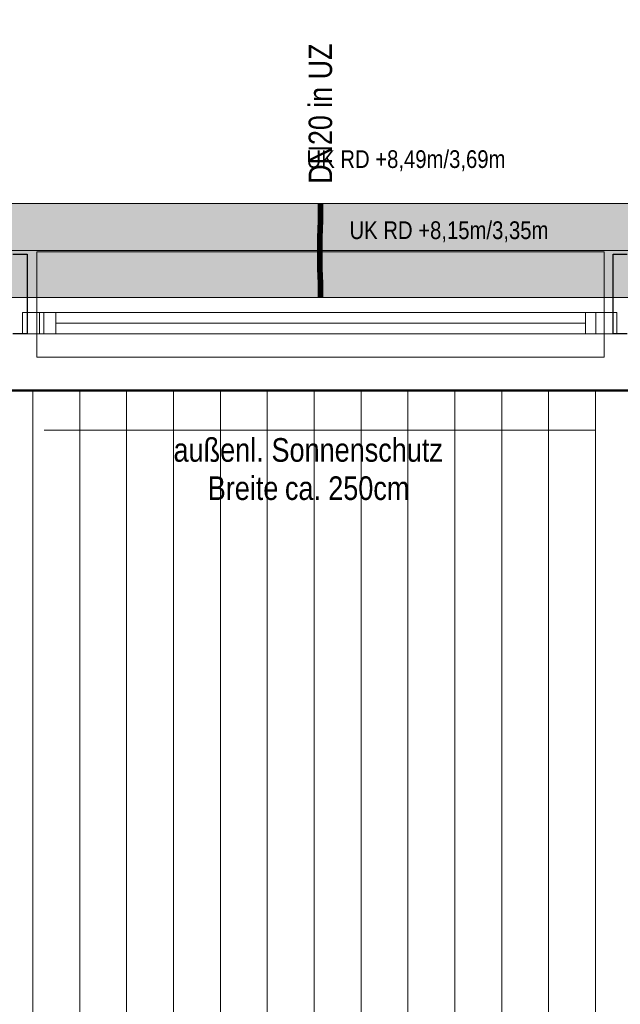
# Model space of a CAD drawing. Extents: x -620 to 300, y 62 to 1107.
# Tile 35 of 109: x -69 to -17, y 312 to 396. Entities that reach past the tile are written whole.
import ezdxf
from ezdxf.lldxf.tags import DXFTag

# ---------------------------------------------------------------- set-up
doc = ezdxf.new("R2010")
doc.units = 0
doc.layers.get('0').update_dxf_attribs({"lineweight": 35})
for name, color, linetype, lineweight, true_color in [('00_Beschriftung UZ', 3, 'Continuous', 13, 0x00ff00), ('30 -33 Aussenwände- 7 Fassade_ Elemente', 7, 'Continuous', 9, 0x00aacc), ('30 -35 Decken- 1 Konstruktion-Träger- Stahlbeton', 7, 'grob-A06G9G5Q8I', 13, 0x33aa00), ('70 -72 Beschriftung- 1 Beschriftung allgemein', 7, 'Continuous', 9, 0xff6633), ('70 -75 Raumstempel- 1 Raumstempel', 1, 'Continuous', 50, 0xff0000), ('E_Leerrohr 20', 7, 'Continuous', 13, 0xcc0099), ('E_Leerrohr 20-Shading', 7, 'Continuous', 13, 0xcc0099)]:
    doc.layers.add(name, color=color, linetype=linetype, lineweight=lineweight, true_color=true_color)
for name, color, linetype, lineweight in [('60- 61 allgemeine Ausstattung- 4 Terrassen', 7, 'Continuous', 9), ('70 -71 Achsen- 1 Gebäudeachsen', 7, 'STRICHPUNKT2-A06G9G5P8I', 18), ('Detailelementbeschriftung', 7, 'Continuous', 9)]:
    doc.layers.add(name, color=color, linetype=linetype, lineweight=lineweight)
doc.layers.add('iwb_Schraffur_Unterzug', color=7, linetype='Continuous', lineweight=5, true_color=0xffffcc, plot=False)
doc.styles.get("Standard").update_dxf_attribs({"font": 'ARIALN.TTF'})
tags = doc.linetypes.add('grob-A06G9G5Q8I', pattern=[14, 3, -8, 3]).pattern_tags.tags
tags[8:9] = [DXFTag(74, 4), DXFTag(75, 0), DXFTag(340, '0'), DXFTag(46, 0.0), DXFTag(50, 0.0), DXFTag(44, 0.0), DXFTag(45, 0.0)]
tags[6:7] = [DXFTag(74, 4), DXFTag(75, 0), DXFTag(340, '0'), DXFTag(46, 0.0), DXFTag(50, 0.0), DXFTag(44, 0.0), DXFTag(45, 0.0)]
tags[4:5] = [DXFTag(74, 4), DXFTag(75, 0), DXFTag(340, '0'), DXFTag(46, 0.0), DXFTag(50, 0.0), DXFTag(44, 0.0), DXFTag(45, 0.0)]
tags = doc.linetypes.add('STRICHPUNKT2', pattern=[12.7, 6.35, -3.175, 0, -3.175]).pattern_tags.tags
tags[10:11] = [DXFTag(74, 4), DXFTag(75, 0), DXFTag(340, '0'), DXFTag(46, 0.0), DXFTag(50, 0.0), DXFTag(44, 0.0), DXFTag(45, 0.0)]
tags[8:9] = [DXFTag(74, 4), DXFTag(75, 0), DXFTag(340, '0'), DXFTag(46, 0.0), DXFTag(50, 0.0), DXFTag(44, 0.0), DXFTag(45, 0.0)]
tags[6:7] = [DXFTag(74, 4), DXFTag(75, 0), DXFTag(340, '0'), DXFTag(46, 0.0), DXFTag(50, 0.0), DXFTag(44, 0.0), DXFTag(45, 0.0)]
tags[4:5] = [DXFTag(74, 4), DXFTag(75, 0), DXFTag(340, '0'), DXFTag(46, 0.0), DXFTag(50, 0.0), DXFTag(44, 0.0), DXFTag(45, 0.0)]
tags = doc.linetypes.add('STRICHPUNKT2-A06G9G5P8I', pattern=[12.7, 6.35, -3.175, 0, -3.175]).pattern_tags.tags
tags[10:11] = [DXFTag(74, 4), DXFTag(75, 0), DXFTag(340, '0'), DXFTag(46, 0.0), DXFTag(50, 0.0), DXFTag(44, 0.0), DXFTag(45, 0.0)]
tags[8:9] = [DXFTag(74, 4), DXFTag(75, 0), DXFTag(340, '0'), DXFTag(46, 0.0), DXFTag(50, 0.0), DXFTag(44, 0.0), DXFTag(45, 0.0)]
tags[6:7] = [DXFTag(74, 4), DXFTag(75, 0), DXFTag(340, '0'), DXFTag(46, 0.0), DXFTag(50, 0.0), DXFTag(44, 0.0), DXFTag(45, 0.0)]
tags[4:5] = [DXFTag(74, 4), DXFTag(75, 0), DXFTag(340, '0'), DXFTag(46, 0.0), DXFTag(50, 0.0), DXFTag(44, 0.0), DXFTag(45, 0.0)]

# ---------------------------------------------------------------- blocks, each defined once
blk = doc.blocks.new('Shading-A06G9G3H8I', base_point=(-42.84, 377.027))
at = {"layer": 'E_Leerrohr 20-Shading', "color": 223, "true_color": 0xc67fb4}
for points in [[(-43.121, 379.931), (-43.179, 379.931), (-43.127, 379.208), (-43.186, 379.209)], [(-42.779, 379.931), (-42.838, 379.931), (-42.786, 379.203), (-42.844, 379.204)], [(-43.127, 379.208), (-43.186, 379.209), (-43.144, 378.485), (-43.201, 378.486)], [(-43.142, 378.485), (-43.127, 379.208), (-43.144, 378.485)], [(-42.79, 379.203), (-42.844, 379.204), (-42.816, 378.477), (-42.86, 378.478)], [(-42.801, 378.477), (-42.786, 379.203), (-42.816, 378.477), (-42.79, 379.203)], [(-43.144, 378.485), (-43.201, 378.486), (-43.167, 377.761), (-43.221, 377.762)], [(-43.167, 377.761), (-43.163, 377.76), (-43.144, 378.485), (-43.142, 378.485)], [(-43.163, 377.76), (-43.162, 377.76), (-43.142, 378.485)], [(-42.84, 378.478), (-42.86, 378.478), (-42.866, 377.753), (-42.879, 377.753)], [(-42.85, 377.752), (-42.816, 378.477), (-42.866, 377.753), (-42.84, 378.478)], [(-42.821, 377.751), (-42.801, 378.477), (-42.85, 377.752), (-42.816, 378.477)], [(-43.184, 377.165), (-43.167, 377.761), (-43.24, 377.036), (-43.221, 377.762)], [(-43.184, 377.165), (-43.24, 377.036), (-43.19, 377.035)], [(-43.188, 377.035), (-43.184, 377.165), (-43.19, 377.035)], [(-43.184, 377.165), (-43.188, 377.035), (-43.171, 377.47), (-43.183, 377.035)], [(-43.167, 377.761), (-43.184, 377.165), (-43.163, 377.76), (-43.171, 377.47)], [(-43.183, 377.035), (-43.181, 377.035), (-43.163, 377.76), (-43.162, 377.76)], [(-42.866, 377.753), (-42.879, 377.753), (-42.891, 377.029), (-42.898, 377.029)], [(-42.882, 377.028), (-42.85, 377.752), (-42.891, 377.029), (-42.866, 377.753)], [(-42.84, 377.027), (-42.821, 377.751), (-42.882, 377.028), (-42.85, 377.752)], [(-43.216, 375.948), (-43.213, 376.309), (-43.255, 375.949), (-43.253, 376.309)], [(-43.19, 377.035), (-43.24, 377.036), (-43.213, 376.309), (-43.253, 376.309)], [(-43.206, 375.582), (-43.203, 376.309), (-43.219, 375.582), (-43.213, 376.309)], [(-43.203, 376.309), (-43.188, 377.035), (-43.213, 376.309), (-43.19, 377.035)], [(-43.206, 375.582), (-43.196, 376.309), (-43.203, 376.309)], [(-43.206, 375.582), (-43.198, 375.582), (-43.196, 376.309), (-43.196, 375.948)], [(-43.203, 376.309), (-43.196, 376.309), (-43.188, 377.035), (-43.183, 377.035)], [(-43.196, 376.309), (-43.195, 376.309), (-43.183, 377.035), (-43.181, 377.035)], [(-43.196, 375.948), (-43.195, 376.309), (-43.196, 376.309)], [(-42.913, 375.943), (-42.912, 375.943), (-42.912, 376.306), (-42.909, 376.306)], [(-42.909, 376.306), (-42.891, 377.029), (-42.912, 376.306), (-42.896, 377.029)], [(-42.896, 377.029), (-42.898, 377.029), (-42.912, 376.306)], [(-42.912, 375.943), (-42.908, 375.943), (-42.909, 376.306), (-42.905, 376.305)], [(-42.905, 376.305), (-42.882, 377.028), (-42.909, 376.306), (-42.891, 377.029)], [(-42.908, 375.943), (-42.855, 375.942), (-42.904, 376.305), (-42.853, 376.305)], [(-42.908, 375.943), (-42.904, 376.305), (-42.908, 376.016)], [(-42.904, 376.305), (-42.905, 376.305), (-42.908, 376.016)], [(-42.905, 376.305), (-42.904, 376.305), (-42.895, 376.633)], [(-42.904, 376.305), (-42.882, 377.028), (-42.895, 376.633)], [(-42.904, 376.305), (-42.853, 376.305), (-42.882, 377.028), (-42.84, 377.027)], [(-43.219, 375.582), (-43.216, 375.948), (-43.256, 375.582), (-43.255, 375.949)], [(-43.219, 375.582), (-43.256, 375.582), (-43.205, 374.971), (-43.248, 374.97)], [(-43.195, 374.971), (-43.206, 375.582), (-43.205, 374.971), (-43.219, 375.582)], [(-43.19, 374.971), (-43.198, 375.582), (-43.195, 374.971), (-43.206, 375.582)], [(-42.911, 375.583), (-42.908, 375.943), (-42.915, 375.583), (-42.913, 375.943)], [(-42.911, 375.583), (-42.915, 375.583), (-42.897, 374.977), (-42.907, 374.977)], [(-42.911, 375.583), (-42.856, 375.583), (-42.908, 375.943), (-42.855, 375.942)], [(-42.849, 374.978), (-42.856, 375.583), (-42.897, 374.977), (-42.911, 375.583)], [(-43.205, 374.971), (-43.248, 374.97), (-43.18, 374.362), (-43.234, 374.36)], [(-43.176, 374.362), (-43.195, 374.971), (-43.18, 374.362), (-43.205, 374.971)], [(-43.175, 374.362), (-43.19, 374.971), (-43.176, 374.362), (-43.195, 374.971)], [(-42.906, 374.977), (-42.907, 374.977), (-42.892, 374.369)], [(-42.872, 374.37), (-42.897, 374.977), (-42.892, 374.369), (-42.906, 374.977)], [(-42.834, 374.371), (-42.849, 374.978), (-42.872, 374.37), (-42.897, 374.977)], [(-43.18, 374.362), (-43.234, 374.36), (-43.171, 374.193), (-43.212, 374.192)], [(-43.212, 374.192), (-43.234, 374.36), (-43.229, 374.192)], [(-43.215, 373.751), (-43.157, 373.753), (-43.229, 374.192), (-43.212, 374.192)], [(-43.212, 374.192), (-43.157, 373.753), (-43.171, 374.193), (-43.168, 374.123)], [(-43.168, 374.123), (-43.17, 374.193), (-43.18, 374.362), (-43.176, 374.362)], [(-43.17, 374.193), (-43.175, 374.362), (-43.176, 374.362)], [(-42.887, 374.195), (-42.863, 374.195), (-42.892, 374.369), (-42.872, 374.37)], [(-42.874, 373.761), (-42.841, 373.762), (-42.887, 374.195), (-42.863, 374.195)], [(-42.841, 373.762), (-42.874, 373.761), (-42.811, 373.153), (-42.857, 373.152)], [(-42.863, 374.195), (-42.828, 374.196), (-42.872, 374.37), (-42.834, 374.371)], [(-42.841, 373.762), (-42.816, 373.763), (-42.863, 374.195), (-42.828, 374.196)], [(-42.798, 373.154), (-42.816, 373.763), (-42.811, 373.153), (-42.841, 373.762)], [(-43.157, 373.753), (-43.215, 373.751), (-43.139, 373.145), (-43.198, 373.143)], [(-43.139, 373.145), (-43.198, 373.143), (-43.127, 372.538), (-43.185, 372.537)], [(-43.126, 372.538), (-43.139, 373.145), (-43.127, 372.538), (-43.139, 373.145)], [(-42.811, 373.153), (-42.857, 373.152), (-42.788, 372.543), (-42.843, 372.542)], [(-42.785, 372.543), (-42.798, 373.154), (-42.788, 372.543), (-42.811, 373.153)], [(-43.127, 372.538), (-43.185, 372.537), (-43.124, 371.931), (-43.179, 371.931)], [(-43.124, 371.931), (-43.122, 371.931), (-43.127, 372.538), (-43.126, 372.538)], [(-43.122, 371.931), (-43.121, 371.931), (-43.126, 372.538)], [(-42.779, 371.931), (-42.788, 372.543), (-42.838, 371.931), (-42.843, 372.542)], [(-42.779, 371.931), (-42.785, 372.543), (-42.788, 372.543)]]:
    blk.add_solid(points, dxfattribs=at)
at = {"layer": 'E_Leerrohr 20-Shading', "color": 231, "true_color": 0xe17fc9}
for points in [[(-42.979, 379.931), (-43.121, 379.931), (-42.986, 379.206), (-43.127, 379.208)], [(-42.979, 379.931), (-42.986, 379.206), (-42.981, 379.206)], [(-42.981, 379.206), (-42.975, 379.206), (-42.979, 379.931)], [(-42.975, 379.206), (-42.844, 379.204), (-42.979, 379.931), (-42.838, 379.931)], [(-42.986, 379.206), (-43.127, 379.208), (-43.001, 378.481), (-43.142, 378.485)], [(-42.986, 379.206), (-43.001, 378.481), (-42.996, 378.481)], [(-42.996, 378.481), (-42.986, 378.481), (-42.986, 379.206), (-42.981, 379.206)], [(-42.981, 379.206), (-42.986, 378.481), (-42.975, 379.206), (-42.964, 378.481)], [(-42.964, 378.481), (-42.86, 378.478), (-42.975, 379.206), (-42.844, 379.204)], [(-43.001, 378.481), (-43.142, 378.485), (-43.021, 377.757), (-43.162, 377.76)], [(-43.001, 378.481), (-43.021, 377.757), (-43.018, 377.757)], [(-43.009, 377.756), (-42.996, 378.481), (-43.018, 377.757), (-43.001, 378.481)], [(-43.009, 377.756), (-42.991, 377.756), (-42.996, 378.481), (-42.986, 378.481)], [(-42.986, 378.481), (-42.991, 377.756), (-42.964, 378.481), (-42.95, 377.755)], [(-42.95, 377.755), (-42.879, 377.753), (-42.964, 378.481), (-42.86, 378.478)], [(-43.021, 377.757), (-43.162, 377.76), (-43.04, 377.032), (-43.181, 377.035)], [(-43.018, 377.757), (-43.021, 377.757), (-43.036, 377.032), (-43.04, 377.032)], [(-43.022, 377.032), (-43.009, 377.756), (-43.036, 377.032), (-43.018, 377.757)], [(-43.014, 377.492), (-43.022, 377.032), (-42.993, 377.492), (-42.997, 377.031)], [(-43.009, 377.756), (-43.014, 377.492), (-42.991, 377.756), (-42.993, 377.492)], [(-42.991, 377.756), (-42.997, 377.031), (-42.95, 377.755), (-42.937, 377.03)], [(-42.937, 377.03), (-42.898, 377.029), (-42.95, 377.755), (-42.879, 377.753)], [(-43.055, 375.946), (-43.053, 376.307), (-43.196, 375.948), (-43.195, 376.309)], [(-43.04, 377.032), (-43.181, 377.035), (-43.053, 376.307), (-43.195, 376.309)], [(-43.055, 375.946), (-43.034, 375.945), (-43.05, 376.307), (-43.032, 376.307)], [(-43.05, 376.307), (-43.053, 376.307), (-43.055, 375.946)], [(-43.036, 377.032), (-43.04, 377.032), (-43.05, 376.307), (-43.053, 376.307)], [(-43.032, 376.307), (-43.022, 377.032), (-43.05, 376.307), (-43.036, 377.032)], [(-43.032, 376.307), (-43.035, 375.779), (-43.001, 376.307), (-43.002, 375.779)], [(-43.032, 376.307), (-43.001, 376.307), (-43.022, 377.032), (-42.997, 377.031)], [(-42.927, 376.306), (-43.001, 376.307), (-42.927, 375.583), (-43.002, 375.583)], [(-42.997, 377.031), (-43.001, 376.307), (-42.937, 377.03), (-42.927, 376.306)], [(-42.937, 377.03), (-42.927, 376.306), (-42.899, 377.029), (-42.92, 376.306)], [(-42.927, 376.306), (-42.927, 375.583), (-42.925, 375.687)], [(-42.92, 376.306), (-42.927, 376.306), (-42.923, 376.202)], [(-42.923, 376.202), (-42.927, 376.306), (-42.926, 376.099)], [(-42.912, 376.306), (-42.92, 376.306), (-42.913, 375.943), (-42.923, 376.202)], [(-42.92, 376.306), (-42.912, 376.306), (-42.899, 377.029), (-42.898, 377.029)], [(-43.056, 375.582), (-43.055, 375.946), (-43.198, 375.582), (-43.196, 375.948)], [(-43.147, 375.582), (-43.198, 375.582), (-43.152, 374.972), (-43.19, 374.971)], [(-43.048, 374.974), (-43.056, 375.582), (-43.152, 374.972), (-43.147, 375.582)], [(-43.036, 375.583), (-43.055, 375.946), (-43.056, 375.582)], [(-43.036, 375.583), (-43.056, 375.582), (-43.035, 374.974), (-43.048, 374.974)], [(-43.055, 375.946), (-43.036, 375.583), (-43.034, 375.945)], [(-43.035, 375.779), (-43.036, 375.583), (-43.002, 375.779), (-43.002, 375.583)], [(-43.035, 374.974), (-43, 374.975), (-43.036, 375.583), (-43.002, 375.583)], [(-42.927, 375.583), (-43.002, 375.583), (-42.943, 374.976), (-43, 374.975)], [(-42.939, 374.976), (-42.925, 375.583), (-42.943, 374.976), (-42.927, 375.583)], [(-42.925, 375.583), (-42.939, 374.976), (-42.926, 375.447)], [(-42.939, 374.976), (-42.93, 374.976), (-42.926, 375.447)], [(-42.915, 375.583), (-42.926, 375.447), (-42.92, 374.976), (-42.93, 374.976)], [(-42.927, 375.583), (-42.925, 375.583), (-42.925, 375.687)], [(-42.913, 375.943), (-42.923, 376.202), (-42.925, 375.583), (-42.926, 376.099)], [(-42.925, 375.583), (-42.926, 375.447), (-42.922, 375.583)], [(-42.926, 375.447), (-42.915, 375.583), (-42.922, 375.583)], [(-42.913, 375.943), (-42.925, 375.583), (-42.922, 375.583)], [(-42.917, 375.78), (-42.922, 375.583), (-42.914, 375.78), (-42.915, 375.583)], [(-42.915, 375.583), (-42.92, 374.976), (-42.907, 374.977)], [(-42.913, 375.943), (-42.917, 375.78), (-42.914, 375.78)], [(-43.152, 374.972), (-43.19, 374.971), (-43.163, 374.362), (-43.175, 374.362)], [(-43.163, 374.362), (-43.034, 374.365), (-43.152, 374.972), (-43.05, 374.974)], [(-43.034, 374.365), (-43.048, 374.974), (-43.05, 374.974)], [(-43.035, 374.974), (-43.048, 374.974), (-43.03, 374.366), (-43.034, 374.365)], [(-43.03, 374.366), (-42.995, 374.367), (-43.035, 374.974), (-43, 374.975)], [(-42.939, 374.976), (-43, 374.975), (-42.958, 374.368), (-42.995, 374.367)], [(-42.93, 374.976), (-42.939, 374.976), (-42.941, 374.368), (-42.958, 374.368)], [(-42.93, 374.976), (-42.941, 374.368), (-42.92, 374.976), (-42.926, 374.368)], [(-42.92, 374.976), (-42.926, 374.368), (-42.907, 374.977), (-42.901, 374.369)], [(-42.901, 374.369), (-42.892, 374.369), (-42.907, 374.977)], [(-43.17, 374.193), (-43.166, 374.193), (-43.175, 374.362), (-43.163, 374.362)], [(-43.166, 374.193), (-43.17, 374.193), (-43.168, 374.123)], [(-43.157, 373.753), (-43.166, 374.193), (-43.168, 374.123)], [(-43.166, 374.193), (-43.029, 374.194), (-43.163, 374.362), (-43.034, 374.365)], [(-43.157, 373.753), (-43.016, 373.757), (-43.166, 374.193), (-43.029, 374.194)], [(-43.016, 373.757), (-43.157, 373.753), (-42.998, 373.148), (-43.139, 373.145)], [(-43.03, 374.366), (-43.034, 374.365), (-43.029, 374.194)], [(-43.029, 374.194), (-42.993, 374.094), (-43.03, 374.366), (-42.995, 374.367)], [(-43.016, 373.757), (-42.99, 373.758), (-43.029, 374.194), (-42.993, 374.094)], [(-42.99, 373.758), (-43.016, 373.757), (-42.985, 373.149), (-42.998, 373.148)], [(-42.958, 374.368), (-42.995, 374.367), (-42.96, 374.31)], [(-42.96, 374.31), (-42.995, 374.367), (-42.969, 374.027), (-42.993, 374.094)], [(-42.969, 374.027), (-42.993, 374.094), (-42.977, 373.758), (-42.99, 373.758)], [(-42.977, 373.758), (-42.99, 373.758), (-42.987, 373.447)], [(-42.954, 373.759), (-42.977, 373.758), (-42.985, 373.149), (-42.987, 373.447)], [(-42.954, 373.759), (-42.985, 373.149), (-42.966, 373.149)], [(-42.954, 373.759), (-42.949, 373.972), (-42.977, 373.758), (-42.969, 374.027)], [(-42.949, 373.972), (-42.943, 374.283), (-42.969, 374.027), (-42.96, 374.31)], [(-42.954, 373.759), (-42.966, 373.149), (-42.933, 373.759), (-42.94, 373.15)], [(-42.943, 374.283), (-42.941, 374.368), (-42.96, 374.31), (-42.958, 374.368)], [(-42.931, 373.921), (-42.949, 373.972), (-42.933, 373.759), (-42.954, 373.759)], [(-42.927, 374.259), (-42.943, 374.283), (-42.931, 373.921), (-42.949, 373.972)], [(-42.926, 374.368), (-42.941, 374.368), (-42.927, 374.259), (-42.943, 374.283)], [(-42.94, 373.15), (-42.904, 373.151), (-42.933, 373.759), (-42.894, 373.761)], [(-42.933, 373.759), (-42.895, 373.761), (-42.931, 373.921), (-42.896, 373.821)], [(-42.931, 373.921), (-42.896, 373.821), (-42.927, 374.259), (-42.899, 374.214)], [(-42.927, 374.259), (-42.899, 374.214), (-42.926, 374.368), (-42.901, 374.369)], [(-42.904, 373.151), (-42.857, 373.152), (-42.894, 373.761), (-42.874, 373.761)], [(-42.899, 374.214), (-42.887, 374.195), (-42.901, 374.369), (-42.892, 374.369)], [(-42.896, 373.821), (-42.893, 373.815), (-42.899, 374.214), (-42.887, 374.195)], [(-42.895, 373.761), (-42.894, 373.761), (-42.896, 373.821), (-42.893, 373.815)], [(-42.894, 373.761), (-42.874, 373.761), (-42.893, 373.815)], [(-42.893, 373.815), (-42.874, 373.761), (-42.887, 374.195)], [(-42.998, 373.148), (-43.139, 373.145), (-42.985, 372.54), (-43.126, 372.538)], [(-42.982, 372.54), (-42.981, 372.54), (-42.998, 373.148), (-42.985, 373.149)], [(-42.998, 373.148), (-42.998, 373.148), (-42.982, 372.54), (-42.985, 372.54)], [(-42.966, 373.149), (-42.985, 373.149), (-42.976, 372.54), (-42.981, 372.54)], [(-42.94, 373.15), (-42.966, 373.149), (-42.946, 372.54), (-42.976, 372.54)], [(-42.913, 372.541), (-42.904, 373.151), (-42.946, 372.54), (-42.94, 373.15)], [(-42.913, 372.541), (-42.843, 372.542), (-42.904, 373.151), (-42.857, 373.152)], [(-42.985, 372.54), (-43.126, 372.538), (-42.979, 371.931), (-43.121, 371.931)], [(-42.981, 372.475), (-42.982, 372.54), (-42.98, 372.247), (-42.985, 372.54)], [(-42.979, 371.931), (-42.98, 372.247), (-42.985, 372.54)], [(-42.981, 372.54), (-42.982, 372.54), (-42.981, 372.475)], [(-42.976, 372.54), (-42.981, 372.54), (-42.977, 372.316)], [(-42.981, 372.475), (-42.977, 372.289), (-42.981, 372.54), (-42.977, 372.316)], [(-42.978, 372.119), (-42.977, 372.289), (-42.98, 372.247), (-42.981, 372.475)], [(-42.979, 371.931), (-42.978, 372.119), (-42.98, 372.247)], [(-42.975, 371.931), (-42.978, 372.119), (-42.979, 371.931)], [(-42.975, 371.931), (-42.97, 371.931), (-42.978, 372.119), (-42.977, 372.289)], [(-42.913, 372.541), (-42.976, 372.54), (-42.97, 371.931), (-42.977, 372.316)], [(-42.977, 372.289), (-42.97, 371.931), (-42.977, 372.316)], [(-42.913, 372.541), (-42.97, 371.931), (-42.921, 371.931)], [(-42.921, 371.931), (-42.838, 371.931), (-42.913, 372.541), (-42.843, 372.542)]]:
    blk.add_solid(points, dxfattribs=at)
blk = doc.blocks.new('Shading-A06G9G3J8I', base_point=(-42.974, 371.931))
at = {"layer": 'E_Leerrohr 20-Shading', "color": 213, "true_color": 0xd67fc0}
for points in [[(-42.979, 372.541), (-42.979, 372.719), (-43.179, 371.931), (-43.179, 372.719)], [(-42.979, 372.541), (-43.179, 371.931), (-42.992, 371.931)], [(-42.992, 371.931), (-42.985, 371.931), (-42.979, 372.541), (-42.979, 372.299)], [(-42.985, 371.931), (-42.979, 371.931), (-42.979, 372.299)], [(-42.979, 372.541), (-42.891, 372.273), (-42.979, 372.719), (-42.885, 372.719)], [(-42.974, 371.931), (-42.896, 371.931), (-42.979, 372.541), (-42.891, 372.273)], [(-42.974, 371.931), (-42.979, 372.541), (-42.977, 371.931), (-42.979, 372.299)], [(-42.979, 372.299), (-42.979, 371.931), (-42.977, 371.931)], [(-42.896, 371.931), (-42.779, 371.931), (-42.891, 372.273)], [(-42.891, 372.273), (-42.779, 371.931), (-42.885, 372.719), (-42.779, 372.719)], [(-43.153, 371.931), (-43.309, 371.931), (-43.153, 371.919), (-43.309, 371.919)], [(-43.153, 371.931), (-43.153, 371.919), (-43.136, 371.931), (-43.136, 371.919)], [(-43.136, 371.919), (-43.087, 371.919), (-43.136, 371.931), (-43.088, 371.931)], [(-43.088, 371.931), (-43.087, 371.919), (-43.06, 371.931), (-43.06, 371.919)], [(-43.06, 371.919), (-42.979, 371.919), (-43.06, 371.931), (-42.979, 371.931)], [(-42.946, 371.931), (-42.979, 371.931), (-42.946, 371.919), (-42.979, 371.919)], [(-42.935, 371.919), (-42.934, 371.931), (-42.946, 371.919), (-42.946, 371.931)], [(-42.908, 371.919), (-42.908, 371.931), (-42.935, 371.919), (-42.934, 371.931)], [(-42.908, 371.919), (-42.882, 371.919), (-42.908, 371.931), (-42.882, 371.931)], [(-42.882, 371.919), (-42.649, 371.919), (-42.882, 371.931), (-42.649, 371.931)]]:
    blk.add_solid(points, dxfattribs=at)
blk = doc.blocks.new('Shading-A06G9G3L8I', base_point=(-42.979, 379.931))
at = {"layer": 'E_Leerrohr 20-Shading', "color": 213, "true_color": 0xd67fc0}
for points in [[(-43.309, 379.943), (-43.309, 379.931), (-43.201, 379.943), (-43.201, 379.931)], [(-43.201, 379.931), (-42.979, 379.931), (-43.201, 379.943), (-42.979, 379.943)], [(-43.179, 379.143), (-42.979, 379.143), (-43.179, 379.931), (-42.979, 379.931)], [(-42.979, 379.943), (-42.979, 379.931), (-42.887, 379.943), (-42.887, 379.931)], [(-42.979, 379.931), (-42.979, 379.143), (-42.779, 379.931), (-42.791, 379.143)], [(-42.887, 379.931), (-42.649, 379.931), (-42.887, 379.943), (-42.649, 379.943)], [(-42.791, 379.143), (-42.779, 379.143), (-42.779, 379.931)]]:
    blk.add_solid(points, dxfattribs=at)
blk = doc.blocks.new('Referenz-A06G9G5R8I')
at = {"layer": '00_Beschriftung UZ', "color": 0, "linetype": 'Continuous', "lineweight": 0, "ltscale": 0.13}
blk.add_solid([(-44.31, 377.261), (-42.978, 379.931), (-41.64, 377.262)], dxfattribs=at)
at = {"layer": '30 -33 Aussenwände- 7 Fassade_ Elemente', "color": 0, "linetype": 'Continuous', "lineweight": -2, "ltscale": 0.25}
for p, q in [((-69.227, 375.631), (-68.027, 375.631)), ((-68.027, 375.631), (-68.027, 368.831)), ((-18.027, 368.831), (-18.027, 375.631)), ((-18.027, 375.631), (-16.827, 375.631)), ((-68.027, 368.831), (-69.227, 368.831)), ((-16.827, 368.831), (-18.027, 368.831))]:
    blk.add_line(p, q, dxfattribs=at)
at = {"layer": '30 -33 Aussenwände- 7 Fassade_ Elemente', "color": 0}
for p, q in [((-67.178, 375.831), (-67.178, 370.631)), ((-18.778, 375.831), (-67.178, 375.831)), ((-18.778, 370.631), (-18.778, 375.831)), ((-67.178, 370.631), (-67.178, 368.831)), ((-65.578, 370.631), (-67.178, 370.631)), ((-65.578, 370.631), (-20.378, 370.631)), ((-65.578, 368.831), (-65.578, 370.631)), ((-20.378, 370.631), (-18.778, 370.631)), ((-20.378, 370.631), (-20.378, 368.831)), ((-18.778, 370.631), (-18.778, 368.831)), ((-65.578, 369.731), (-20.378, 369.731)), ((-67.178, 368.831), (-65.578, 368.831)), ((-67.178, 366.831), (-67.178, 368.831)), ((-20.378, 368.831), (-65.578, 368.831)), ((-18.778, 368.831), (-20.378, 368.831)), ((-18.778, 368.831), (-18.778, 366.831)), ((-18.778, 366.831), (-67.178, 366.831))]:
    blk.add_line(p, q, dxfattribs=at)
at = {"layer": '30 -33 Aussenwände- 7 Fassade_ Elemente', "color": 0, "linetype": 'Continuous', "lineweight": 18, "ltscale": 0.18}
for p, q in [((-68.401, 370.631), (-66.6, 370.631)), ((-68.401, 368.831), (-68.401, 370.631)), ((-66.6, 370.631), (-66.6, 368.831)), ((-19.508, 368.831), (-19.508, 370.631)), ((-19.508, 370.631), (-17.706, 370.631)), ((-17.706, 370.631), (-17.706, 368.831)), ((-66.6, 368.831), (-68.401, 368.831)), ((-17.706, 368.831), (-19.508, 368.831))]:
    blk.add_line(p, q, dxfattribs=at)
at = {"layer": '30 -33 Aussenwände- 7 Fassade_ Elemente', "color": 0, "linetype": 'Continuous', "ltscale": 0.13}
for p, q in [((-66.954, 370.631), (-17.706, 370.631)), ((-66.954, 368.831), (-66.954, 370.631)), ((-17.706, 370.631), (-17.706, 368.831)), ((-17.706, 368.831), (-66.954, 368.831))]:
    blk.add_line(p, q, dxfattribs=at)
at = {"layer": '30 -33 Aussenwände- 7 Fassade_ Elemente', "color": 0, "linetype": 'grob-A06G9G5Q8I', "ltscale": 0.13}
blk.add_line((-124.478, 363.991), (27.582, 363.991), dxfattribs=at)
at = {"layer": '30 -35 Decken- 1 Konstruktion-Träger- Stahlbeton', "color": 0}
for p, q in [((-451.478, 379.931), (35.522, 379.931)), ((-451.478, 371.931), (35.522, 371.931))]:
    blk.add_line(p, q, dxfattribs=at)
at = {"layer": '60- 61 allgemeine Ausstattung- 4 Terrassen', "color": 0}
for p, q in [((-67.528, 257.931), (-67.528, 363.991)), ((-63.528, 257.931), (-63.528, 363.991)), ((-59.528, 257.931), (-59.528, 363.991)), ((-55.528, 257.931), (-55.528, 363.991)), ((-51.528, 257.931), (-51.528, 363.991)), ((-47.528, 257.931), (-47.528, 363.991)), ((-43.528, 257.931), (-43.528, 363.991)), ((-39.528, 257.931), (-39.528, 363.991)), ((-35.528, 257.931), (-35.528, 363.991)), ((-31.528, 257.931), (-31.528, 363.991)), ((-27.528, 257.931), (-27.528, 363.991)), ((-23.528, 257.931), (-23.528, 363.991)), ((-19.528, 257.931), (-19.528, 363.991))]:
    blk.add_line(p, q, dxfattribs=at)
at = {"layer": '70 -71 Achsen- 1 Gebäudeachsen', "color": 0, "linetype": 'STRICHPUNKT2-A06G9G5P8I', "ltscale": 0.18}
blk.add_line((-538.531, 375.931), (76.472, 375.931), dxfattribs=at)
at = {"layer": '70 -72 Beschriftung- 1 Beschriftung allgemein', "color": 0, "linetype": 'Continuous', "ltscale": 0.13}
blk.add_line((-19.551, 360.605), (-66.551, 360.605), dxfattribs=at)
at = {"layer": '70 -75 Raumstempel- 1 Raumstempel', "color": 0, "linetype": 'Continuous', "ltscale": 0.5}
blk.add_line((27.582, 363.991), (-443.538, 363.991), dxfattribs=at)
at = {"layer": '00_Beschriftung UZ', "color": 0, "linetype": 'ByBlock', "lineweight": 5, "ltscale": 0.13, "insert": (-44.177, 384.482), "char_height": 1.51033, "attachment_point": 1}
blk.add_mtext('{\\fArial Narrow;UK RD +8,49m/3,69m}', dxfattribs=at)
at = {"layer": '00_Beschriftung UZ', "color": 0, "linetype": 'Continuous', "lineweight": 5, "ltscale": 0.13, "insert": (-40.512, 378.418), "char_height": 1.51033, "attachment_point": 1}
blk.add_mtext('{\\fArial Narrow;UK RD +8,15m/3,35m}', dxfattribs=at)
at = {"layer": '70 -72 Beschriftung- 1 Beschriftung allgemein', "color": 0, "linetype": 'Continuous', "ltscale": 0.13, "char_height": 2.01377, "attachment_point": 1}
for s, insert in [('{\\fArial Narrow;außenl.}', (-55.527, 359.928)), ('{\\fArial Narrow;Sonnenschutz}', (-47.167, 359.928)), ('{\\fArial Narrow;Breite}', (-52.609, 356.665)), ('{\\fArial Narrow;ca.}', (-46.023, 356.665)), ('{\\fArial Narrow;250cm}', (-42.329, 356.665))]:
    blk.add_mtext(s, dxfattribs=dict(at, insert=insert))
blk = doc.blocks.new('Referenz-A06G9G5T8I')
at = {"layer": 'iwb_Schraffur_Unterzug', "linetype": 'Continuous', "ltscale": 0.13}
for points in [[(-451.478, 379.931), (76.472, 379.931), (76.472, 375.63)], [(-451.478, 379.931), (76.472, 375.63), (76.472, 371.931)], [(-451.478, 379.931), (76.472, 371.931), (-451.478, 371.931)]]:
    blk.add_solid(points, dxfattribs=at)
blk = doc.blocks.new('Flexrohr-A06G9G9L8I')
at = {"color": 0, "linetype": 'ByBlock', "lineweight": -2, "ltscale": 0.13}
for p, q in [((-43.179, 379.931), (-43.186, 379.209)), ((-43.179, 379.931), (-42.779, 379.931)), ((-42.779, 379.931), (-42.786, 379.203)), ((-43.186, 379.209), (-43.201, 378.486)), ((-43.175, 379.134), (-42.799, 379.128)), ((-43.171, 379.533), (-42.795, 379.53)), ((-42.786, 379.203), (-42.801, 378.477)), ((-43.201, 378.486), (-43.221, 377.762)), ((-43.193, 378.336), (-42.817, 378.327)), ((-43.184, 378.735), (-42.808, 378.727)), ((-42.801, 378.477), (-42.821, 377.751)), ((-43.221, 377.762), (-43.24, 377.036)), ((-43.225, 377.136), (-42.849, 377.128)), ((-43.214, 377.537), (-42.839, 377.527)), ((-43.204, 377.937), (-42.828, 377.927)), ((-42.821, 377.751), (-42.84, 377.027)), ((-43.253, 376.309), (-43.256, 375.582)), ((-43.24, 377.036), (-43.253, 376.309)), ((-43.241, 376.334), (-42.865, 376.33)), ((-43.233, 376.735), (-42.857, 376.729)), ((-42.853, 376.305), (-42.856, 375.583)), ((-42.84, 377.027), (-42.853, 376.305)), ((-43.256, 375.582), (-43.248, 374.97)), ((-43.244, 375.531), (-42.868, 375.533)), ((-43.243, 375.933), (-42.867, 375.931)), ((-42.856, 375.583), (-42.849, 374.978)), ((-43.248, 374.97), (-43.234, 374.36)), ((-43.239, 375.129), (-42.863, 375.135)), ((-43.231, 374.728), (-42.855, 374.736)), ((-42.849, 374.978), (-42.834, 374.371)), ((-43.234, 374.36), (-43.215, 373.751)), ((-43.221, 374.327), (-42.845, 374.337)), ((-43.209, 373.927), (-42.833, 373.938)), ((-42.834, 374.371), (-42.816, 373.763)), ((-42.816, 373.763), (-42.798, 373.154)), ((-43.215, 373.751), (-43.198, 373.143)), ((-43.198, 373.143), (-43.185, 372.537)), ((-43.197, 373.527), (-42.821, 373.538)), ((-43.186, 373.128), (-42.81, 373.138)), ((-42.798, 373.154), (-42.785, 372.543)), ((-43.185, 372.537), (-43.179, 371.931)), ((-43.177, 372.729), (-42.801, 372.736)), ((-43.171, 372.331), (-42.795, 372.335)), ((-42.785, 372.543), (-42.779, 371.931)), ((-43.179, 371.931), (-42.779, 371.931)), ((-43.167, 371.933), (-42.791, 371.933))]:
    blk.add_line(p, q, dxfattribs=at)
blk = doc.blocks.new('Einzeiliger Text-A06G9G9P8I')
at = {"color": 0, "lineweight": -2, "insert": (-43.999, 381.62), "char_height": 2, "attachment_point": 1, "rotation": 90}
blk.add_mtext('{\\fArial Narrow;DN20 in UZ}', dxfattribs=at)
blk = doc.blocks.new('Enddeckel-A06G9G9X8I')
at = {"color": 0, "linetype": 'ByBlock', "lineweight": -2, "ltscale": 0.13}
for p, q in [((-43.179, 372.719), (-43.179, 371.931)), ((-43.062, 372.719), (-43.179, 372.719)), ((-42.896, 372.719), (-43.062, 372.719)), ((-42.779, 372.719), (-42.896, 372.719)), ((-42.779, 371.931), (-42.779, 372.719)), ((-43.309, 371.931), (-43.309, 371.919)), ((-43.116, 371.931), (-43.309, 371.931)), ((-43.116, 371.919), (-43.309, 371.919)), ((-43.062, 371.931), (-43.179, 371.931)), ((-42.843, 371.931), (-43.116, 371.931)), ((-42.843, 371.919), (-43.116, 371.919)), ((-42.896, 371.931), (-43.062, 371.931)), ((-42.779, 371.931), (-42.896, 371.931)), ((-42.649, 371.931), (-42.843, 371.931)), ((-42.649, 371.919), (-42.843, 371.919)), ((-42.649, 371.919), (-42.649, 371.931))]:
    blk.add_line(p, q, dxfattribs=at)
at = {"color": 0, "linetype": 'STRICHPUNKT2', "lineweight": 5, "ltscale": 0.13}
blk.add_line((-42.979, 371.931), (-42.979, 372.719), dxfattribs=at)
blk = doc.blocks.new('Enddeckel-A06G9GA38I')
at = {"color": 0, "linetype": 'ByBlock', "lineweight": -2, "ltscale": 0.13}
for p, q in [((-43.309, 379.943), (-43.309, 379.931)), ((-43.309, 379.943), (-43.116, 379.943)), ((-43.309, 379.931), (-43.116, 379.931)), ((-43.179, 379.931), (-43.179, 379.143)), ((-43.179, 379.931), (-43.062, 379.931)), ((-43.116, 379.943), (-42.843, 379.943)), ((-43.116, 379.931), (-42.843, 379.931)), ((-43.062, 379.931), (-42.896, 379.931)), ((-42.896, 379.931), (-42.779, 379.931)), ((-42.843, 379.943), (-42.649, 379.943)), ((-42.843, 379.931), (-42.649, 379.931)), ((-42.779, 379.143), (-42.779, 379.931)), ((-42.649, 379.931), (-42.649, 379.943)), ((-43.179, 379.143), (-43.062, 379.143)), ((-43.062, 379.143), (-42.896, 379.143)), ((-42.896, 379.143), (-42.779, 379.143))]:
    blk.add_line(p, q, dxfattribs=at)
at = {"color": 0, "linetype": 'STRICHPUNKT2', "lineweight": 5, "ltscale": 0.13}
blk.add_line((-42.979, 379.931), (-42.979, 379.143), dxfattribs=at)

msp = doc.modelspace()

# ---------------------------------------------------------------- block references
at = {"color": 8, "lineweight": 25, "ltscale": 0.25, "true_color": 0x808080}
for name in ['Referenz-A06G9G5R8I', 'Referenz-A06G9G5T8I']:
    msp.add_blockref(name, (0, 0), dxfattribs=at)
at = {"layer": 'Detailelementbeschriftung', "ltscale": 0.13}
msp.add_blockref('Einzeiliger Text-A06G9G9P8I', (0, 0), dxfattribs=at)
at = {"layer": 'E_Leerrohr 20'}
for name, p in [('Shading-A06G9G3L8I', (-42.979, 379.931)), ('Shading-A06G9G3H8I', (-42.84, 377.027)), ('Shading-A06G9G3J8I', (-42.974, 371.931))]:
    msp.add_blockref(name, p, dxfattribs=at)
at = {"layer": 'E_Leerrohr 20', "ltscale": 0.13}
for name in ['Enddeckel-A06G9GA38I', 'Flexrohr-A06G9G9L8I', 'Enddeckel-A06G9G9X8I']:
    msp.add_blockref(name, (0, 0), dxfattribs=at)

doc.saveas('drawing.dxf')
